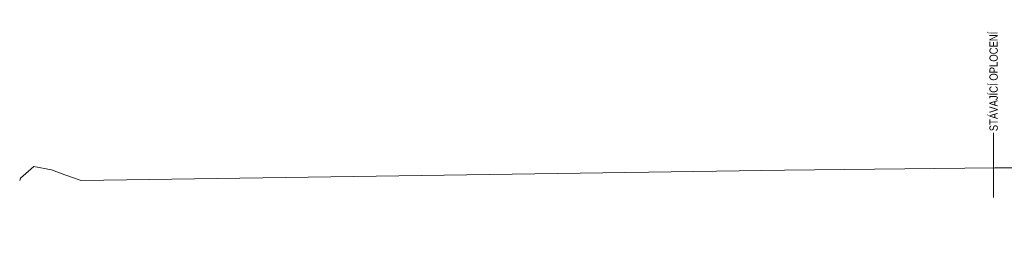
# Model space of a CAD drawing. Header units: millimetres. Extents: x -479461597 to -478645968, y -1101060132 to -1100898045.
# Tile 47 of 145: x -479128490 to -479099885, y -1101046406 to -1101039691. Entities that reach past the tile are written whole.
import ezdxf

# ---------------------------------------------------------------- set-up
doc = ezdxf.new("R2010")
doc.units = ezdxf.units.MM
doc.header["$MEASUREMENT"] = 0
doc.layers.add('2D prvky - čary _Pero_č.__15', color=7, linetype='Continuous', lineweight=13, true_color=0xc3457e)
doc.layers.add('Situace - terén PT_Pero_č.__190', color=7, linetype='Continuous', lineweight=20, true_color=0x6d6f03)
doc.layers.add('Anotace - SP_Pero_č.__1', color=7, linetype='Continuous', lineweight=13)
doc.layers.add('Situace - terén PT', color=7, linetype='Continuous')
doc.styles.add('GENERATED_STYLE_5', font='txt')
doc.linetypes.add('Oplocení', pattern='A,0,[9,20-026-4_02.1.10- 02 Situace HTU1.Shx,S=11.904762,R=0,X=0,Y=0],-1500,0', length=1500)

# ---------------------------------------------------------------- blocks, each defined once
blk = doc.blocks.new('Řez_10_3', base_point=(-479070253, -1101046201))
at = {"layer": 'Situace - terén PT_Pero_č.__190', "color": 66, "linetype": 'Continuous', "lineweight": 20, "true_color": 0x6d6f03}
for p, q in [((-479128075, -1101043945), (-479128464, -1101044287)), ((-479128464, -1101044287), (-479128490, -1101044351)), ((-479054561, -1101046176), (-479054740, -1101046077)), ((-479060984, -1101046231), (-479060987, -1101046271)), ((-479052715, -1101046184), (-479054561, -1101046176))]:
    blk.add_line(p, q, dxfattribs=at)
at = {"layer": 'Situace - terén PT_Pero_č.__190', "color": 66, "linetype": 'Continuous', "lineweight": 20, "true_color": 0x6d6f03, "flags": 128}
for points in [[(-479060987, -1101046271), (-479062757, -1101046377), (-479065198, -1101046406), (-479065312, -1101046359), (-479068931, -1101045347), (-479068991, -1101045345), (-479070831, -1101044475), (-479075276, -1101044337), (-479079438, -1101044232), (-479085508, -1101044153), (-479086735, -1101044124), (-479087755, -1101044122), (-479093900, -1101044030), (-479099321, -1101043991), (-479100164, -1101043984), (-479106273, -1101044058), (-479126700, -1101044354), (-479127176, -1101044187), (-479127570, -1101044044), (-479128075, -1101043945)], [(-479054740, -1101046077), (-479060180, -1101046288), (-479060984, -1101046231)]]:
    blk.add_lwpolyline(points, dxfattribs=at)

msp = doc.modelspace()

# ---------------------------------------------------------------- linework, layer by layer
at = {"layer": '2D prvky - čary _Pero_č.__15', "color": 243, "linetype": 'Oplocení', "lineweight": 13, "true_color": 0xc3457e}
msp.add_line((-479100198.6, -1101042967.3), (-479100198.5, -1101044848.7), dxfattribs=at)

# ---------------------------------------------------------------- block references
at = {"layer": 'Situace - terén PT', "lineweight": 0}
msp.add_blockref('Řez_10_3', (-479070253, -1101046200.7), dxfattribs=at)

# ---------------------------------------------------------------- texts
at = {"layer": 'Anotace - SP_Pero_č.__1', "color": 7, "linetype": 'Continuous', "lineweight": 13, "insert": (-479100193.9, -1101042924.6), "char_height": 240, "attachment_point": 4, "rotation": 90, "style": 'GENERATED_STYLE_5'}
msp.add_mtext('\\A1;{\\pql;\\fArial Narrow|b0|i0|c238|p34;STÁVAJÍCÍ \\fArial Narrow|b0|i0|c238|p34;O\\fArial Narrow|b0|i0|c238|p34;PLO\\fArial Narrow|b0|i0|c238|p34;CENÍ}', dxfattribs=at)

doc.saveas('drawing.dxf')
